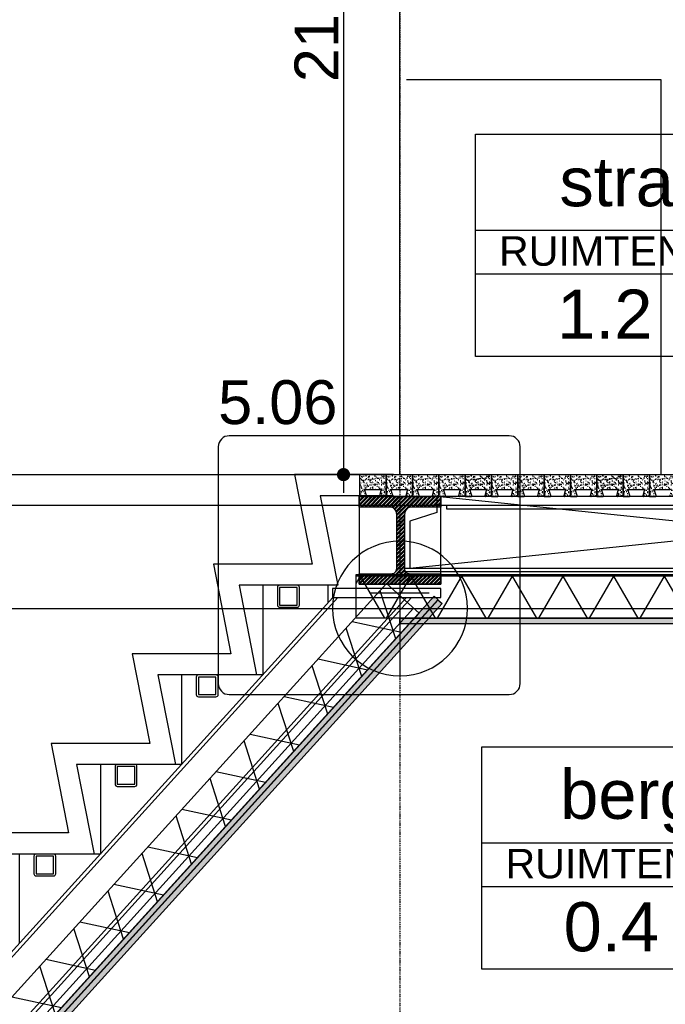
# Model space of a CAD drawing. Header units: metres. Extents: x 135527 to 1530300, y -118103 to -69281.
# Tile 35 of 89: x 145050 to 146521, y -92888 to -90643. Entities that reach past the tile are written whole.
import ezdxf
from ezdxf.enums import TextEntityAlignment as Align

# ---------------------------------------------------------------- set-up
doc = ezdxf.new("R2010")
doc.units = ezdxf.units.M
doc.header["$LTSCALE"] = 0.1
doc.header["$PDMODE"] = 35
for name, pattern in [('DASHDOT', [1, 0.5, -0.25, 0, -0.25]), ('DASHDOT2', [12.7, 6.35, -3.175, 0, -3.175]), ('HIDDEN', [0.375, 0.25, -0.125]), ('HIDDEN2', [4.7625, 3.175, -1.5875])]:
    doc.linetypes.add(name, pattern=pattern)
doc.layers.get('DEFPOINTS').update_dxf_attribs({"color": 6})
for name, color, linetype in [('08', 7, 'Continuous'), ('30', 3, 'Continuous'), ('_01-STRAMIENEN', 8, 'DASHDOT2'), ('_02-SECTION', 2, 'Continuous'), ('_02Constructie', 2, 'Continuous'), ('_03-PROJECTION', 1, 'Continuous'), ('_04-HIDDEN', 7, 'HIDDEN2'), ('_04-plafond', 252, 'HIDDEN2'), ('_05text100', 8, 'Continuous'), ('_05text200', 8, 'Continuous'), ('_05text50', 8, 'Continuous'), ('_06-DIMENSIONS', 7, 'Continuous'), ('_09-HATCH', 7, 'Continuous'), ('_11-BLOCKS', 7, 'Continuous')]:
    doc.layers.add(name, color=color, linetype=linetype)
doc.layers.add('_01Hulplijnen', color=6, linetype='Continuous', plot=False)
doc.styles.add('NIO 1_50 klein', font='arial.ttf', dxfattribs={"height": 100})
doc.styles.add('NIOstandard', font='arial.ttf')
doc.dimstyles.new('NIO-20-GROOT', dxfattribs={"dimtxt": 60, "dimasz": 6, "dimexe": 2, "dimexo": 5, "dimgap": 6, "dimtad": 1, "dimdec": 0, "dimzin": 0, "dimdsep": 46, "dimtxsty": 'NIOstandard', "dimblk1": 'MAATSTR', "dimblk2": 'MAATSTR', "dimsah": 1, "dimcen": 0, "dimdle": 1.5, "dimse1": 1, "dimse2": 1, "dimclrd": 7, "dimclre": 256, "dimclrt": 256, "dimazin": 0, "dimtfac": 1, "dimtdec": 0, "dimtofl": 0, "dimtmove": 1, "dimatfit": 2, "dimldrblk": 'MAATSTR', "dimfxl": 1, "dimtvp": 1, "dimtolj": 1, "dimtzin": 0, "dimarcsym": 0})
doc.dimstyles.new('NIO-50-KLEIN', dxfattribs={"dimtxt": 100, "dimasz": 10, "dimexe": 2, "dimexo": 5, "dimgap": 10, "dimtad": 1, "dimdec": 0, "dimzin": 0, "dimdsep": 46, "dimtxsty": 'NIOstandard', "dimblk1": 'MAATSTR', "dimblk2": 'MAATSTR', "dimsah": 1, "dimcen": 0, "dimdle": 1.5, "dimse1": 1, "dimse2": 1, "dimclrd": 7, "dimclre": 256, "dimclrt": 256, "dimazin": 0, "dimtfac": 1, "dimtdec": 0, "dimtofl": 0, "dimtmove": 1, "dimatfit": 2, "dimldrblk": 'MAATSTR', "dimfxl": 1, "dimtvp": 1, "dimtolj": 1, "dimtzin": 0, "dimarcsym": 0})

# ---------------------------------------------------------------- blocks, each defined once
blk = doc.blocks.new('*U278')
at = {"layer": '_09-HATCH', "ltscale": 10}
h = blk.add_hatch(dxfattribs=at)
h.set_pattern_fill('NET3', color=256, scale=31.5, style=0)
h.set_pattern_definition([(0, (-23585.99, 0), (0, 100.0125), []), (60, (-23585.99, 0), (-86.61337, 50.00625), []), (120, (-23585.99, 0), (-86.61337, -50.00625), [])])
h.paths.add_polyline_path([(-6055.7, 0), (-3214.9, 0), (-3214.9, 100), (-6055.7, 100)])
at = {"layer": '_02-SECTION', "color": 1}
blk.add_lwpolyline([(-6055.7, 0), (-3214.9, 0), (-3214.9, 100), (-6055.7, 100)], close=True, dxfattribs=at)
blk = doc.blocks.new('*U189')
at = {"layer": '_09-HATCH'}
blk.add_hatch(color=253, dxfattribs=at).paths.add_polyline_path([(0, 0), (4139.6, 0), (4139.6, 12.5), (0, 12.5)])
at = {"layer": '_02-SECTION', "color": 1}
blk.add_lwpolyline([(0, 0), (4139.6, 0), (4139.6, 12.5), (0, 12.5)], close=True, dxfattribs=at)
blk = doc.blocks.new('refpoint')
at = {"layer": '_01Hulplijnen'}
for p, q in [((0, 307.3), (0, -307.3)), ((307.3, 0), (-307.3, 0))]:
    blk.add_line(p, q, dxfattribs=at)
blk.add_circle((0, 0), 307.3, dxfattribs=at)
blk = doc.blocks.new('MAATSTR')
at = {"linetype": 'Continuous'}
for p, q in [((0, 5), (0, -5)), ((-4.17, 0), (4.17, 0))]:
    blk.add_line(p, q, dxfattribs=at)
at = {"linetype": 'Continuous', "const_width": 1.5}
blk.add_lwpolyline([(-0.75, 0, 1), (0.75, 0, 1)], format="xyb", close=True, dxfattribs=at)
blk = doc.blocks.new('*D235')
at = {"layer": '_06-DIMENSIONS', "color": 7, "lineweight": -2, "transparency": 16777216}
blk.add_line((3286.9, 2113.9), (4072.2, 1970), dxfattribs=at)
at = {"layer": 'DEFPOINTS', "color": 0, "transparency": 16777216}
for p in [(0, 2716.3), (4082, 1968.2)]:
    blk.add_point(p, dxfattribs=at)
at = {"layer": '_06-DIMENSIONS', "color": 7, "lineweight": -2, "transparency": 16777216, "xscale": 10, "yscale": 10, "zscale": 10, "rotation": 349.6140444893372}
blk.add_blockref('MAATSTR', (4082, 1968.2), dxfattribs=at)
at = {"layer": '_06-DIMENSIONS', "transparency": 16777216, "insert": (3501.5, 2136.7), "char_height": 100, "attachment_point": 5, "rotation": 349.614, "style": 'NIOstandard'}
blk.add_mtext('\\A1;R4150', dxfattribs=at)
blk = doc.blocks.new('*U21')
at = {"layer": '_09-HATCH', "ltscale": 10}
h = blk.add_hatch(dxfattribs=at)
h.set_pattern_fill('NET3', color=256, scale=31.5, style=0)
h.set_pattern_definition([(0, (-10973.16, 0), (0, 100.0125), []), (60, (-10973.16, 0), (-86.6134, 50.00625), []), (120, (-10973.16, 0), (-86.6134, -50.00625), [])])
h.paths.add_polyline_path([(-3268.7, 0), (-14.9, 0), (-14.9, 100), (-3268.7, 100)])
at = {"layer": '_02-SECTION', "color": 1}
blk.add_lwpolyline([(-3268.7, 0), (-14.9, 0), (-14.9, 100), (-3268.7, 100)], close=True, dxfattribs=at)
blk = doc.blocks.new('*U190')
at = {"layer": '_09-HATCH'}
blk.add_hatch(color=253, dxfattribs=at).paths.add_polyline_path([(0, 0), (3208.5, 0), (3208.5, 12.5), (0, 12.5)])
at = {"layer": '_02-SECTION', "color": 1}
blk.add_lwpolyline([(0, 0), (3208.5, 0), (3208.5, 12.5), (0, 12.5)], close=True, dxfattribs=at)
blk = doc.blocks.new('*U397')
at = {"layer": '_01-STRAMIENEN', "color": 253, "linetype": 'HIDDEN', "ltscale": 40}
for points in [[(-9973.6, 2655), (1244.5, 2655)], [(-9973.6, 2350), (1244.5, 2350)]]:
    blk.add_lwpolyline(points, dxfattribs=at)
at = {"layer": '_01Hulplijnen', "ltscale": 40}
blk.add_lwpolyline([(-9973.6, 2585), (1244.5, 2585)], dxfattribs=at)
blk = doc.blocks.new('*D47')
at = {"layer": '_03-PROJECTION', "color": 7, "lineweight": -2, "transparency": 16777216}
blk.add_line((149159.4, -90314.6), (148615.9, -90376.1), dxfattribs=at)
at = {"layer": 'DEFPOINTS', "color": 0, "transparency": 16777216}
for p in [(148610, -90376.8), (145132.1, -90770.1)]:
    blk.add_point(p, dxfattribs=at)
at = {"layer": '_03-PROJECTION', "color": 7, "lineweight": -2, "transparency": 16777216, "xscale": 6, "yscale": 6, "zscale": 6, "rotation": 186.453575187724}
blk.add_blockref('MAATSTR', (148610, -90376.8), dxfattribs=at)
at = {"layer": '_03-PROJECTION', "transparency": 16777216, "insert": (149031.9, -90292.1), "char_height": 60, "attachment_point": 5, "rotation": 6.4536, "style": 'NIOstandard'}
blk.add_mtext('\\A1;R3500', dxfattribs=at)
blk = doc.blocks.new('HEM_180')
at = {"layer": '_09-HATCH', "ltscale": 3}
h = blk.add_hatch(dxfattribs=at)
h.set_pattern_fill('STEEL', color=256, scale=2, angle=-180, style=0)
h.set_pattern_definition([(225, (-1662342.9443, 106283.4854), (4.49012806, -4.49012806), []), (225, (-1662342.9443, 106280.3104), (4.49012806, -4.49012806), [])])
edge = h.paths.add_edge_path()
edge.add_line((93, 24), (93, 0))
edge.add_line((93, 0), (-93, 0))
edge.add_line((-93, 0), (-93, 24))
edge.add_line((-93, 24), (-19.3, 24))
edge.add_arc((-19.2, 36), 12, 270, 360)
edge.add_line((-7.3, 36), (-7.3, 158))
edge.add_arc((-25.6, 158.7), 18.4, 357.6884, 429.6917)
edge.add_line((-19.3, 176), (-93, 176))
edge.add_line((-93, 176), (-93, 200))
edge.add_line((-93, 200), (93, 200))
edge.add_line((93, 200), (93, 176))
edge.add_line((93, 176), (22.2, 176))
edge.add_arc((28.6, 158.7), 18.4, 110.3083, 182.3116)
edge.add_line((10.2, 158), (10.2, 36))
edge.add_arc((22.3, 36), 12, 180, 270)
edge.add_line((22.2, 24), (93, 24))
at = {"layer": '_01Hulplijnen'}
blk.add_lwpolyline([(-93, 0), (93, 0), (93, 200), (-93, 200)], close=True, dxfattribs=at)
at = {"layer": '_02Constructie'}
blk.add_lwpolyline([(93, 24), (93, 0), (-93, 0), (-93, 24), (-19.3, 24, 0.414214), (-7.3, 36), (-7.3, 158, 0.324936), (-19.3, 176), (-93, 176), (-93, 200), (93, 200), (93, 176), (22.2, 176, 0.324936), (10.2, 158), (10.2, 36, 0.414214), (22.2, 24)], format="xyb", close=True, dxfattribs=at)
blk = doc.blocks.new('K50x50x5.0a', base_point=(25, 25))
at = {"layer": '30'}
blk.add_lwpolyline([(5.000005, 0), (44.999995, 0, 0.4142135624), (50, 5.000005), (50, 44.999995, 0.4142135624), (44.999995, 50), (5.000005, 50, 0.4142135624), (0, 44.999995), (0, 5.000005, 0.4142135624), (5.000005, 0, 0.4142135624)], format="xyb", dxfattribs=at)
blk.add_lwpolyline([(5.000005, 5), (44.999995, 5), (45, 44.999995), (5.000005, 45), (5, 5.000005)], dxfattribs=at)
blk = doc.blocks.new('aab_trap')
at = {"layer": '08'}
for points in [[(-3696.2, 215729.2), (-3696.2, 215954.2), (-3900.5, 215914.2), (-3900.5, 216139.2), (-4104.7, 216099.2), (-4104.7, 216324.2), (-4308.9, 216284.2), (-4308.9, 216509.2), (-4513.2, 216469.2), (-4513.2, 216694.2)], [(-3744.2, 215729.2), (-3744.2, 215895.9), (-3948.5, 215855.9), (-3948.5, 216080.9), (-4152.7, 216040.9), (-4152.7, 216265.9), (-4356.9, 216225.9), (-4356.9, 216450.9), (-4561.2, 216410.9), (-4561.2, 216635.9)]]:
    blk.add_lwpolyline(points, dxfattribs=at)
at = {"layer": '30'}
for p, q in [((-3976.2, 215867.1), (-6324.4, 217994.1)), ((-3976.2, 215855.6), (-6327.7, 217985.6)), ((-3976.2, 215687.6), (-6375.7, 217861.1)), ((-3976.2, 215699.1), (-6372.4, 217869.6)), ((-3966.2, 215647.7), (-3966.2, 215780.7)), ((-3966.2, 215656.2), (-3966.2, 215772.2))]:
    blk.add_line(p, q, dxfattribs=at)
for points in [[(-4561.2, 216396.9), (-4561.2, 216581.9), (-4765.4, 216581.9)], [(-4356.9, 216211.9), (-4356.9, 216396.9), (-4561.2, 216396.9)], [(-4152.7, 216026.9), (-4152.7, 216211.9), (-4356.9, 216211.9)], [(-3987.8, 215877.6), (-3948.5, 215877.6), (-3948.5, 216026.9), (-4152.7, 216026.9)]]:
    blk.add_lwpolyline(points, dxfattribs=at)
blk.add_lwpolyline([(-3956.2, 215621.2), (-3956.2, 215867.6), (-3976.2, 215867.6), (-3976.2, 215621.2)], close=True, dxfattribs=at)
for p in [(-4586.2, 216523.4), (-4381.9, 216338.4), (-4177.7, 216153.4), (-3973.5, 215968.4)]:
    blk.add_blockref('K50x50x5.0a', p)
blk = doc.blocks.new('*D60')
at = {"layer": '_06-DIMENSIONS', "color": 7, "lineweight": -2, "transparency": 16777216}
blk.add_line((143260.1, -91995.2), (143260.1, -94325.2), dxfattribs=at)
at = {"layer": 'DEFPOINTS', "color": 0, "transparency": 16777216}
for p in [(146070.2, -91985.2), (143260.1, -94335.2), (146070.2, -94335.2, 0)]:
    blk.add_point(p, dxfattribs=at)
at = {"layer": '_06-DIMENSIONS', "color": 7, "lineweight": -2, "transparency": 16777216, "xscale": 10, "yscale": 10, "zscale": 10}
for p, rotation in [((143260.1, -91985.2), 90), ((143260.1, -94335.2), 270)]:
    blk.add_blockref('MAATSTR', p, dxfattribs=dict(at, rotation=rotation))
at = {"layer": '_06-DIMENSIONS', "transparency": 16777216, "insert": (143199, -93160.2), "char_height": 100, "attachment_point": 5, "rotation": 90, "style": 'NIOstandard'}
blk.add_mtext('\\A1;2350', dxfattribs=at)
blk = doc.blocks.new('*U171')
at = {"layer": '_05text50', "color": 4}
blk.add_lwpolyline([(25, -589.9), (663.1, -589.9, 0.414214), (688.1, -564.9), (688.1, -25, 0.414214), (663.1, 0), (25, 0, 0.414214), (0, -25), (0, -564.9, 0.414214)], format="xyb", close=True, dxfattribs=at)
at = {"layer": '_05text50', "style": 'NIOstandard'}
blk.add_attdef('DET', text='', height=100, dxfattribs=at).set_placement((135.8, -3.3), align=Align.BOTTOM_CENTER)
blk = doc.blocks.new('*D280')
at = {"layer": '_06-DIMENSIONS', "color": 7, "lineweight": -2, "transparency": 16777216}
blk.add_line((145787.9, -89590.2), (145787.9, -91670.2), dxfattribs=at)
at = {"layer": 'DEFPOINTS', "color": 0, "transparency": 16777216}
for p in [(145676.5, -89580.2), (145676.5, -91680.2), (145787.9, -91680.2)]:
    blk.add_point(p, dxfattribs=at)
at = {"layer": '_06-DIMENSIONS', "color": 7, "lineweight": -2, "transparency": 16777216, "xscale": 10, "yscale": 10, "zscale": 10}
for p, rotation in [((145787.9, -89580.2), 90), ((145787.9, -91680.2), 270)]:
    blk.add_blockref('MAATSTR', p, dxfattribs=dict(at, rotation=rotation))
at = {"layer": '_06-DIMENSIONS', "transparency": 16777216, "insert": (145726.9, -90630.2), "char_height": 100, "attachment_point": 5, "rotation": 90, "style": 'NIOstandard'}
blk.add_mtext('\\A1;2100', dxfattribs=at)
blk = doc.blocks.new('kader_ruimte')
at = {"layer": '_05text200'}
for p, q in [((0, -313), (2304, -313)), ((832.6, -313), (832.6, -723.9)), ((1209.8, -313), (1209.8, -723.9)), ((1736.5, -313), (1736.5, -723.9)), ((0, -455.2), (2304, -455.2))]:
    blk.add_line(p, q, dxfattribs=at)
blk.add_lwpolyline([(0, 0), (2304, 0), (2304, -723.9), (0, -723.9)], close=True, dxfattribs=at)
at = {"layer": '_05text200', "char_height": 96, "width": 509.254, "style": 'NIOstandard'}
for s, insert, attachment_point in [('GO (m²)', (1475.6, -332.4), 2), ('VG (m²)', (2002.2, -332.4), 2), ('RUIMTENR', (76.6, -332.4), 1), ('BB', (991.9, -332.4), 2)]:
    blk.add_mtext(s, dxfattribs=dict(at, insert=insert, attachment_point=attachment_point))
at = {"layer": '_05text200', "style": 'NIOstandard'}
for tag, p in [('RUIMTENAAM', (875.9, -234.7)), ('RUIMTENR', (421.1, -666.2)), ('GO', (1497.3, -665.4)), ('VG', (1990.2, -665.4))]:
    blk.add_attdef(tag, text='', height=160, dxfattribs=at).set_placement(p, align=Align.CENTER)
blk.add_attdef('BB', (879.3, -666.7), '', height=160, dxfattribs=at)
at = {"layer": 'DEFPOINTS', "style": 'NIO 1_50 klein'}
blk.add_attdef('FUNCTIE', (974.3, -796.9), '', height=32, dxfattribs=at)
blk = doc.blocks.new('*D356')
at = {"layer": '_06-DIMENSIONS', "color": 7, "lineweight": -2, "transparency": 16777216}
for p, q in [((149685, -91351.7), (149285.4, -91351.7)), ((149806.5, -91606), (149685, -91351.7))]:
    blk.add_line(p, q, dxfattribs=at)
blk.add_arc((149899.8, -91680.2), 119.3, 107.8052, 175.1948, dxfattribs=at)
at = {"layer": 'DEFPOINTS', "color": 0, "transparency": 16777216}
for p in [(149672.1, -90693.7), (149792.3, -91628.5), (140462.9, -91680.2), (151681, -91680.2), (149914.1, -91742.1)]:
    blk.add_point(p, dxfattribs=at)
at = {"layer": '_06-DIMENSIONS', "color": 7, "lineweight": -2, "transparency": 16777216, "xscale": 10, "yscale": 10, "zscale": 10}
for p, rotation in [((149873, -91564), 15.40260602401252), ((149780.6, -91680.2), 267.5973939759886)]:
    blk.add_blockref('MAATSTR', p, dxfattribs=dict(at, rotation=rotation))
at = {"layer": '_06-DIMENSIONS', "transparency": 16777216, "insert": (149480.2, -91290.6), "char_height": 100, "attachment_point": 5, "style": 'NIOstandard'}
blk.add_mtext('\\A1;77.00°', dxfattribs=at)
blk = doc.blocks.new('aanzichtAA')
at = {"layer": '_03-PROJECTION', "color": 254}
for points in [[(4595, 4355.2), (4015, 4355.2)], [(4595, 3455.2), (4595, 4355.2)]]:
    blk.add_lwpolyline(points, dxfattribs=at)
blk = doc.blocks.new('*U399')
at = {"layer": '_03-PROJECTION'}
blk.add_lwpolyline([(-1298.4, 126.8), (-1359.8, 106.5), (-1359.8, 0), (279.9, 0), (279.9, 106.5), (218.6, 126.8), (218.6, 163), (-1298.4, 163)], close=True, dxfattribs=at)
for points in [[(-1359.8, 0), (218.6, 163)], [(279.9, 0), (-1298.4, 163)]]:
    blk.add_lwpolyline(points, dxfattribs=at)
blk = doc.blocks.new('*U416')
at = {"layer": '_03-PROJECTION'}
h = blk.add_hatch(dxfattribs=at)
h.set_pattern_fill('AR-SAND', color=1, scale=0.2)
h.paths.add_polyline_path([(46.6, 16, -0.487928), (48.5, 13.5), (45.3, 2.5, 0.487928), (47.2, 0), (60, 0), (60, 50), (0, 50), (0, 0), (13.2, 0, 0.566789), (15, 2.9), (11.1, 13.1, -0.566789), (12.8, 16)])
h = blk.add_hatch(dxfattribs=at)
h.set_pattern_fill('AR-SAND', color=1, scale=0.2)
h.set_pattern_definition([(37.5, (60, 0), (-0.32, 9.7883), [0, -7.7216, 0, -8.636, 0, -8.255]), (7.5, (60, 0), (8.9905, 14.3365), [0, -4.1656, 0, -6.9596, 0, -2.667]), (327.5, (53.752, 0), (15.81985, 0.0287), [0, -2.54, 0, -9.144, 0, -11.938]), (317.5, (53.752, 0), (15.2711, 4.4586), [0, -1.27, 0, -5.9944, 0, -6.858])])
h.paths.add_polyline_path([(106.6, 16, -0.487928), (108.5, 13.5), (105.3, 2.5, 0.487928), (107.2, 0), (120, 0), (120, 50), (60, 50), (60, 0), (73.2, 0, 0.487928), (75.2, 2.5), (70.9, 13.5, -0.487928), (72.8, 16)])
h = blk.add_hatch(dxfattribs=at)
h.set_pattern_fill('AR-SAND', color=1, scale=0.2)
h.set_pattern_definition([(37.5, (120, 0), (-0.32, 9.7883), [0, -7.7216, 0, -8.636, 0, -8.255]), (7.5, (120, 0), (8.9905, 14.3365), [0, -4.1656, 0, -6.9596, 0, -2.667]), (327.5, (113.752, 0), (15.81985, 0.0287), [0, -2.54, 0, -9.144, 0, -11.938]), (317.5, (113.752, 0), (15.2711, 4.4586), [0, -1.27, 0, -5.9944, 0, -6.858])])
h.paths.add_polyline_path([(166.6, 16, -0.487928), (168.5, 13.5), (165.3, 2.5, 0.487928), (167.2, 0), (180, 0), (180, 50), (120, 50), (120, 0), (133.2, 0, 0.487928), (135.2, 2.5), (130.9, 13.5, -0.487928), (132.8, 16)])
h = blk.add_hatch(dxfattribs=at)
h.set_pattern_fill('AR-SAND', color=1, scale=0.2)
h.set_pattern_definition([(37.5, (180, 0), (-0.32, 9.7883), [0, -7.7216, 0, -8.636, 0, -8.255]), (7.5, (180, 0), (8.9905, 14.3365), [0, -4.1656, 0, -6.9596, 0, -2.667]), (327.5, (173.752, 0), (15.81985, 0.0287), [0, -2.54, 0, -9.144, 0, -11.938]), (317.5, (173.752, 0), (15.2711, 4.4586), [0, -1.27, 0, -5.9944, 0, -6.858])])
h.paths.add_polyline_path([(226.6, 16, -0.487928), (228.5, 13.5), (225.3, 2.5, 0.487928), (227.2, 0), (240, 0), (240, 50), (180, 50), (180, 0), (193.2, 0, 0.487928), (195.2, 2.5), (190.9, 13.5, -0.487928), (192.8, 16)])
h = blk.add_hatch(dxfattribs=at)
h.set_pattern_fill('AR-SAND', color=1, scale=0.2)
h.set_pattern_definition([(37.5, (240, 0), (-0.32, 9.7883), [0, -7.7216, 0, -8.636, 0, -8.255]), (7.5, (240, 0), (8.9905, 14.3365), [0, -4.1656, 0, -6.9596, 0, -2.667]), (327.5, (233.752, 0), (15.81985, 0.0287), [0, -2.54, 0, -9.144, 0, -11.938]), (317.5, (233.752, 0), (15.2711, 4.4586), [0, -1.27, 0, -5.9944, 0, -6.858])])
h.paths.add_polyline_path([(286.6, 16, -0.487928), (288.5, 13.5), (285.3, 2.5, 0.487928), (287.2, 0), (300, 0), (300, 50), (240, 50), (240, 0), (253.2, 0, 0.487928), (255.2, 2.5), (250.9, 13.5, -0.487928), (252.8, 16)])
h = blk.add_hatch(dxfattribs=at)
h.set_pattern_fill('AR-SAND', color=1, scale=0.2)
h.set_pattern_definition([(37.5, (300, 0), (-0.32, 9.7883), [0, -7.7216, 0, -8.636, 0, -8.255]), (7.5, (300, 0), (8.9905, 14.3365), [0, -4.1656, 0, -6.9596, 0, -2.667]), (327.5, (293.752, 0), (15.81985, 0.0287), [0, -2.54, 0, -9.144, 0, -11.938]), (317.5, (293.752, 0), (15.2711, 4.4586), [0, -1.27, 0, -5.9944, 0, -6.858])])
h.paths.add_polyline_path([(346.6, 16, -0.487928), (348.5, 13.5), (345.3, 2.5, 0.487928), (347.2, 0), (360, 0), (360, 50), (300, 50), (300, 0), (313.2, 0, 0.487928), (315.2, 2.5), (310.9, 13.5, -0.487928), (312.8, 16)])
h = blk.add_hatch(dxfattribs=at)
h.set_pattern_fill('AR-SAND', color=1, scale=0.2)
h.set_pattern_definition([(37.5, (360, 0), (-0.32, 9.7883), [0, -7.7216, 0, -8.636, 0, -8.255]), (7.5, (360, 0), (8.9905, 14.3365), [0, -4.1656, 0, -6.9596, 0, -2.667]), (327.5, (353.752, 0), (15.81985, 0.0287), [0, -2.54, 0, -9.144, 0, -11.938]), (317.5, (353.752, 0), (15.2711, 4.4586), [0, -1.27, 0, -5.9944, 0, -6.858])])
h.paths.add_polyline_path([(406.6, 16, -0.487928), (408.5, 13.5), (405.3, 2.5, 0.487928), (407.2, 0), (420, 0), (420, 50), (360, 50), (360, 0), (373.2, 0, 0.487928), (375.2, 2.5), (370.9, 13.5, -0.487928), (372.8, 16)])
h = blk.add_hatch(dxfattribs=at)
h.set_pattern_fill('AR-SAND', color=1, scale=0.2)
h.set_pattern_definition([(37.5, (420, 0), (-0.32, 9.7883), [0, -7.7216, 0, -8.636, 0, -8.255]), (7.5, (420, 0), (8.9905, 14.3365), [0, -4.1656, 0, -6.9596, 0, -2.667]), (327.5, (413.752, 0), (15.81985, 0.0287), [0, -2.54, 0, -9.144, 0, -11.938]), (317.5, (413.752, 0), (15.2711, 4.4586), [0, -1.27, 0, -5.9944, 0, -6.858])])
h.paths.add_polyline_path([(466.6, 16, -0.487928), (468.5, 13.5), (465.3, 2.5, 0.487928), (467.2, 0), (480, 0), (480, 50), (420, 50), (420, 0), (433.2, 0, 0.487928), (435.2, 2.5), (430.9, 13.5, -0.487928), (432.8, 16)])
h = blk.add_hatch(dxfattribs=at)
h.set_pattern_fill('AR-SAND', color=1, scale=0.2)
h.set_pattern_definition([(37.5, (480, 0), (-0.32, 9.7883), [0, -7.7216, 0, -8.636, 0, -8.255]), (7.5, (480, 0), (8.9905, 14.3365), [0, -4.1656, 0, -6.9596, 0, -2.667]), (327.5, (473.752, 0), (15.81985, 0.0287), [0, -2.54, 0, -9.144, 0, -11.938]), (317.5, (473.752, 0), (15.2711, 4.4586), [0, -1.27, 0, -5.9944, 0, -6.858])])
h.paths.add_polyline_path([(526.6, 16, -0.487928), (528.5, 13.5), (525.3, 2.5, 0.487928), (527.2, 0), (540, 0), (540, 50), (480, 50), (480, 0), (493.2, 0, 0.487928), (495.2, 2.5), (490.9, 13.5, -0.487928), (492.8, 16)])
h = blk.add_hatch(dxfattribs=at)
h.set_pattern_fill('AR-SAND', color=1, scale=0.2)
h.set_pattern_definition([(37.5, (540, 0), (-0.32, 9.7883), [0, -7.7216, 0, -8.636, 0, -8.255]), (7.5, (540, 0), (8.9905, 14.3365), [0, -4.1656, 0, -6.9596, 0, -2.667]), (327.5, (533.752, 0), (15.81985, 0.0287), [0, -2.54, 0, -9.144, 0, -11.938]), (317.5, (533.752, 0), (15.2711, 4.4586), [0, -1.27, 0, -5.9944, 0, -6.858])])
h.paths.add_polyline_path([(586.6, 16, -0.487928), (588.5, 13.5), (585.3, 2.5, 0.487928), (587.2, 0), (600, 0), (600, 50), (540, 50), (540, 0), (553.2, 0, 0.487928), (555.2, 2.5), (550.9, 13.5, -0.487928), (552.8, 16)])
h = blk.add_hatch(dxfattribs=at)
h.set_pattern_fill('AR-SAND', color=1, scale=0.2)
h.set_pattern_definition([(37.5, (600, 0), (-0.32, 9.7883), [0, -7.7216, 0, -8.636, 0, -8.255]), (7.5, (600, 0), (8.9905, 14.3365), [0, -4.1656, 0, -6.9596, 0, -2.667]), (327.5, (593.752, 0), (15.81985, 0.0287), [0, -2.54, 0, -9.144, 0, -11.938]), (317.5, (593.752, 0), (15.2711, 4.4586), [0, -1.27, 0, -5.9944, 0, -6.858])])
h.paths.add_polyline_path([(646.6, 16, -0.487928), (648.5, 13.5), (645.3, 2.5, 0.487928), (647.2, 0), (660, 0), (660, 50), (600, 50), (600, 0), (613.2, 0, 0.487928), (615.2, 2.5), (610.9, 13.5, -0.487928), (612.8, 16)])
h = blk.add_hatch(dxfattribs=at)
h.set_pattern_fill('AR-SAND', color=1, scale=0.2)
h.set_pattern_definition([(37.5, (660, 0), (-0.32, 9.7883), [0, -7.7216, 0, -8.636, 0, -8.255]), (7.5, (660, 0), (8.9905, 14.3365), [0, -4.1656, 0, -6.9596, 0, -2.667]), (327.5, (653.752, 0), (15.81985, 0.0287), [0, -2.54, 0, -9.144, 0, -11.938]), (317.5, (653.752, 0), (15.2711, 4.4586), [0, -1.27, 0, -5.9944, 0, -6.858])])
h.paths.add_polyline_path([(706.6, 16, -0.487928), (708.5, 13.5), (705.3, 2.5, 0.487928), (707.2, 0), (720, 0), (720, 50), (660, 50), (660, 0), (673.2, 0, 0.487928), (675.2, 2.5), (670.9, 13.5, -0.487928), (672.8, 16)])
at = {"layer": '_02Constructie'}
for p, q in [((0, 0), (13.2, 0)), ((15.2, 2.5), (10.9, 13.5)), ((12.8, 16), (46.6, 16)), ((45.3, 2.5), (48.5, 13.5)), ((60, 0), (47.2, 0)), ((60, 0), (73.2, 0)), ((75.2, 2.5), (70.9, 13.5)), ((72.8, 16), (106.6, 16)), ((105.3, 2.5), (108.5, 13.5)), ((120, 0), (107.2, 0)), ((120, 0), (133.2, 0)), ((135.2, 2.5), (130.9, 13.5)), ((132.8, 16), (166.6, 16)), ((165.3, 2.5), (168.5, 13.5)), ((180, 0), (167.2, 0)), ((180, 0), (193.2, 0)), ((195.2, 2.5), (190.9, 13.5)), ((192.8, 16), (226.6, 16)), ((225.3, 2.5), (228.5, 13.5)), ((240, 0), (227.2, 0)), ((240, 0), (253.2, 0)), ((255.2, 2.5), (250.9, 13.5)), ((252.8, 16), (286.6, 16)), ((285.3, 2.5), (288.5, 13.5)), ((300, 0), (287.2, 0)), ((300, 0), (313.2, 0)), ((315.2, 2.5), (310.9, 13.5)), ((312.8, 16), (346.6, 16)), ((345.3, 2.5), (348.5, 13.5)), ((360, 0), (347.2, 0)), ((360, 0), (373.2, 0)), ((375.2, 2.5), (370.9, 13.5)), ((372.8, 16), (406.6, 16)), ((405.3, 2.5), (408.5, 13.5)), ((420, 0), (407.2, 0)), ((420, 0), (433.2, 0)), ((435.2, 2.5), (430.9, 13.5)), ((432.8, 16), (466.6, 16)), ((465.3, 2.5), (468.5, 13.5)), ((480, 0), (467.2, 0)), ((480, 0), (493.2, 0)), ((495.2, 2.5), (490.9, 13.5)), ((492.8, 16), (526.6, 16)), ((525.3, 2.5), (528.5, 13.5)), ((540, 0), (527.2, 0)), ((540, 0), (553.2, 0)), ((555.2, 2.5), (550.9, 13.5)), ((552.8, 16), (586.6, 16)), ((585.3, 2.5), (588.5, 13.5)), ((600, 0), (587.2, 0)), ((600, 0), (613.2, 0)), ((615.2, 2.5), (610.9, 13.5)), ((612.8, 16), (646.6, 16)), ((645.3, 2.5), (648.5, 13.5)), ((660, 0), (647.2, 0)), ((660, 0), (673.2, 0)), ((675.2, 2.5), (670.9, 13.5)), ((672.8, 16), (706.6, 16))]:
    blk.add_line(p, q, dxfattribs=at)
for centre, start, end in [((12.8, 14), 90, 194.0362), ((13.2, 2), 270, 14.0362), ((47.2, 2), 165.9638, 270), ((46.6, 14), 345.9638, 90), ((72.8, 14), 90, 194.0362), ((73.2, 2), 270, 14.0362), ((107.2, 2), 165.9638, 270), ((106.6, 14), 345.9638, 90), ((132.8, 14), 90, 194.0362), ((133.2, 2), 270, 14.0362), ((167.2, 2), 165.9638, 270), ((166.6, 14), 345.9638, 90), ((192.8, 14), 90, 194.0362), ((193.2, 2), 270, 14.0362), ((227.2, 2), 165.9638, 270), ((226.6, 14), 345.9638, 90), ((252.8, 14), 90, 194.0362), ((253.2, 2), 270, 14.0362), ((287.2, 2), 165.9638, 270), ((286.6, 14), 345.9638, 90), ((312.8, 14), 90, 194.0362), ((313.2, 2), 270, 14.0362), ((347.2, 2), 165.9638, 270), ((346.6, 14), 345.9638, 90), ((372.8, 14), 90, 194.0362), ((373.2, 2), 270, 14.0362), ((407.2, 2), 165.9638, 270), ((406.6, 14), 345.9638, 90), ((432.8, 14), 90, 194.0362), ((433.2, 2), 270, 14.0362), ((467.2, 2), 165.9638, 270), ((466.6, 14), 345.9638, 90), ((492.8, 14), 90, 194.0362), ((493.2, 2), 270, 14.0362), ((527.2, 2), 165.9638, 270), ((526.6, 14), 345.9638, 90), ((552.8, 14), 90, 194.0362), ((553.2, 2), 270, 14.0362), ((587.2, 2), 165.9638, 270), ((586.6, 14), 345.9638, 90), ((612.8, 14), 90, 194.0362), ((613.2, 2), 270, 14.0362), ((647.2, 2), 165.9638, 270), ((646.6, 14), 345.9638, 90), ((672.8, 14), 90, 194.0362), ((673.2, 2), 270, 14.0362)]:
    blk.add_arc(centre, 2, start, end, dxfattribs=at)
at = {"layer": '_03-PROJECTION'}
for points in [[(0, 50), (60, 50)], [(60, 50), (120, 50)], [(120, 50), (180, 50)], [(180, 50), (240, 50)], [(240, 50), (300, 50)], [(300, 50), (360, 50)], [(360, 50), (420, 50)], [(420, 50), (480, 50)], [(480, 50), (540, 50)], [(540, 50), (600, 50)], [(600, 50), (660, 50)], [(660, 50), (720, 50)]]:
    blk.add_lwpolyline(points, dxfattribs=at)
at = {"layer": 'DEFPOINTS'}
for points in [[(0, 0), (0, 50), (60, 50), (60, 0)], [(60, 0), (60, 50), (120, 50), (120, 0)], [(120, 0), (120, 50), (180, 50), (180, 0)], [(180, 0), (180, 50), (240, 50), (240, 0)], [(240, 0), (240, 50), (300, 50), (300, 0)], [(300, 0), (300, 50), (360, 50), (360, 0)], [(360, 0), (360, 50), (420, 50), (420, 0)], [(420, 0), (420, 50), (480, 50), (480, 0)], [(480, 0), (480, 50), (540, 50), (540, 0)], [(540, 0), (540, 50), (600, 50), (600, 0)], [(600, 0), (600, 50), (660, 50), (660, 0)], [(660, 0), (660, 50), (720, 50), (720, 0)]]:
    blk.add_lwpolyline(points, dxfattribs=at)
blk = doc.blocks.new('*U225')
at = {"layer": '_01-STRAMIENEN', "linetype": 'DASHDOT', "ltscale": 40}
blk.add_lwpolyline([(0, 7203.8), (0, -1743.3)], dxfattribs=at)
at = {"layer": '_04-HIDDEN', "color": 252, "ltscale": 10}
blk.add_circle((0, 2716.3), 4150, dxfattribs=at)
at = {"layer": '_04-HIDDEN', "color": 252, "ltscale": 10, "xscale": -0.5, "yscale": 0.5}
blk.add_blockref('refpoint', (0, 2716.3), dxfattribs=at)
at = {"layer": '_06-DIMENSIONS'}
dim = blk.add_radius_dim(center=(0, 2716.3), mpoint=(4082, 1968.2), dimstyle='NIO-50-KLEIN', override={"dimfxlon": 1, "dimarcsym": 1}, dxfattribs=at)
dim.commit()
dim.dimension.update_dxf_attribs({"geometry": '*D235', "text_midpoint": (3490.5, 2076.6), "dimtype": 164})

msp = doc.modelspace()

# ---------------------------------------------------------------- linework, layer by layer
at = {"layer": '_03-PROJECTION'}
msp.add_lwpolyline([(145916.5, -91680.2), (145916.5, -87945.2)], dxfattribs=at)
at = {"layer": '_04-HIDDEN'}
for points in [[(149877.1, -91759.2), (146022.9, -91759.2), (146022.9, -91750.2), (149877.1, -91750.2)], [(149877.1, -91902.2), (145927.3, -91902.2), (145927.3, -91893.2), (149877.1, -91893.2)]]:
    msp.add_lwpolyline(points, close=True, dxfattribs=at)

# ---------------------------------------------------------------- block references
msp.add_blockref('aanzichtAA', (141916.5, -95135.4))
at = {"extrusion": (0, 0, -1), "xscale": -1, "zscale": -1, "rotation": 270}
msp.add_blockref('aab_trap', (-361630.7, -87984), dxfattribs=at)
at = {"layer": '_02Constructie'}
for name, p in [('*U225', (145916.5, -94701.6)), ('*U397', (150436.5, -94335.2))]:
    msp.add_blockref(name, p, dxfattribs=at)
at = {"layer": '_03-PROJECTION'}
for name, p in [('*U416', (145825.3, -91730.2)), ('HEM_180', (145916.5, -91930.2)), ('*U399', (147298.6, -91893.2))]:
    msp.add_blockref(name, p, dxfattribs=at)
at = {"layer": '_04-plafond', "ltscale": 100, "xscale": -1}
msp.add_blockref('*U278', (142601.6, -92007.7), dxfattribs=at)
at = {"layer": '_04-plafond', "ltscale": 100, "xscale": -1, "rotation": 47.82851911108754}
msp.add_blockref('*U21', (143765.8, -94418.5), dxfattribs=at)
at = {"layer": '_05text100'}
msp.add_blockref('*U171', (145502.3, -91591.7), dxfattribs=at).add_auto_attribs({'DET': '5.06'})
at = {"layer": '_11-BLOCKS', "xscale": 0.7, "yscale": 0.7, "zscale": 0.7}
msp.add_blockref('kader_ruimte', (146088.4, -90904.1), dxfattribs=at).add_auto_attribs({'RUIMTENAAM': 'strandwacht', 'GO': '26.0', 'BB': 'vbr', 'RUIMTENR': '1.2', 'VG': '21.3', 'FUNCTIE': 'overige gebruiksfunctie'})
at = {"layer": '_11-BLOCKS', "xscale": -1}
for name, p, rotation in [('*U190', (146003.4, -91965.6), 47.82851911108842), ('*U190', (146012.4, -91973.8), 47.82851911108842), ('*U189', (145916.5, -92007.7), 180)]:
    msp.add_blockref(name, p, dxfattribs=dict(at, rotation=rotation))
at = {"layer": '_11-BLOCKS'}
ref = msp.add_blockref('kader_ruimte', (146103.3, -92300.7), dxfattribs=dict(at, xscale=0.7, yscale=0.7, zscale=0.7))
ref.add_attrib('RUIMTENAAM', 'berging boot', dxfattribs={"layer": '_05text200', "height": 112, "style": 'NIOstandard'}).set_placement((146716.4, -92465), align=Align.CENTER)
ref.add_attrib('GO', '10.4', dxfattribs={"layer": '_05text200', "height": 112, "style": 'NIOstandard'}).set_placement((147151.4, -92766.4), align=Align.CENTER)
ref.add_attrib('BB', 'or', (146718.8, -92767.3), dxfattribs={"layer": '_05text200', "height": 112, "style": 'NIOstandard'})
ref.add_attrib('RUIMTENR', '0.4', dxfattribs={"layer": '_05text200', "height": 112, "style": 'NIOstandard'}).set_placement((146398.1, -92767), align=Align.CENTER)
ref.add_attrib('FUNCTIE', 'overige gebruiksfunctie', (146785.3, -92858.5), dxfattribs={"layer": 'DEFPOINTS', "height": 22.4, "style": 'NIO 1_50 klein'})

# ---------------------------------------------------------------- dimensions: what is measured, and where the dimension line sits
at = {"layer": '_03-PROJECTION'}
dim = msp.add_radius_dim(center=(145132.1, -90770.1), mpoint=(148610, -90376.8), dimstyle='NIO-20-GROOT', dxfattribs=at)
dim.commit()
dim.dimension.update_dxf_attribs({"geometry": '*D47', "text_midpoint": (149036, -90328.6), "dimtype": 164})
at = {"layer": '_06-DIMENSIONS'}
for base, p1, p2, picture, middle in [((145787.9, -91680.2), (145676.5, -89580.2), (145676.5, -91680.2), '*D280', (145726.9, -90630.2)), ((143260.1, -94335.2), (146070.2, -91985.2), (146070.2, -94335.2, 0), '*D60', (143199, -93160.2))]:
    dim = msp.add_linear_dim(base=base, p1=p1, p2=p2, angle=90, dimstyle='NIO-50-KLEIN', dxfattribs=at)
    dim.commit()
    dim.dimension.update_dxf_attribs({"geometry": picture, "text_midpoint": middle})
dim = msp.add_angular_dim_2l(base=(149792.3, -91628.5), line1=((140462.9, -91680.2), (151681, -91680.2)), line2=((149672.1, -90693.7), (149914.1, -91742.1)), dimstyle='NIO-50-KLEIN', dxfattribs=at)
dim.commit()
dim.dimension.update_dxf_attribs({"geometry": '*D356', "text_midpoint": (149480.2, -91290.6), "dimtype": 162})

doc.saveas('drawing.dxf')
